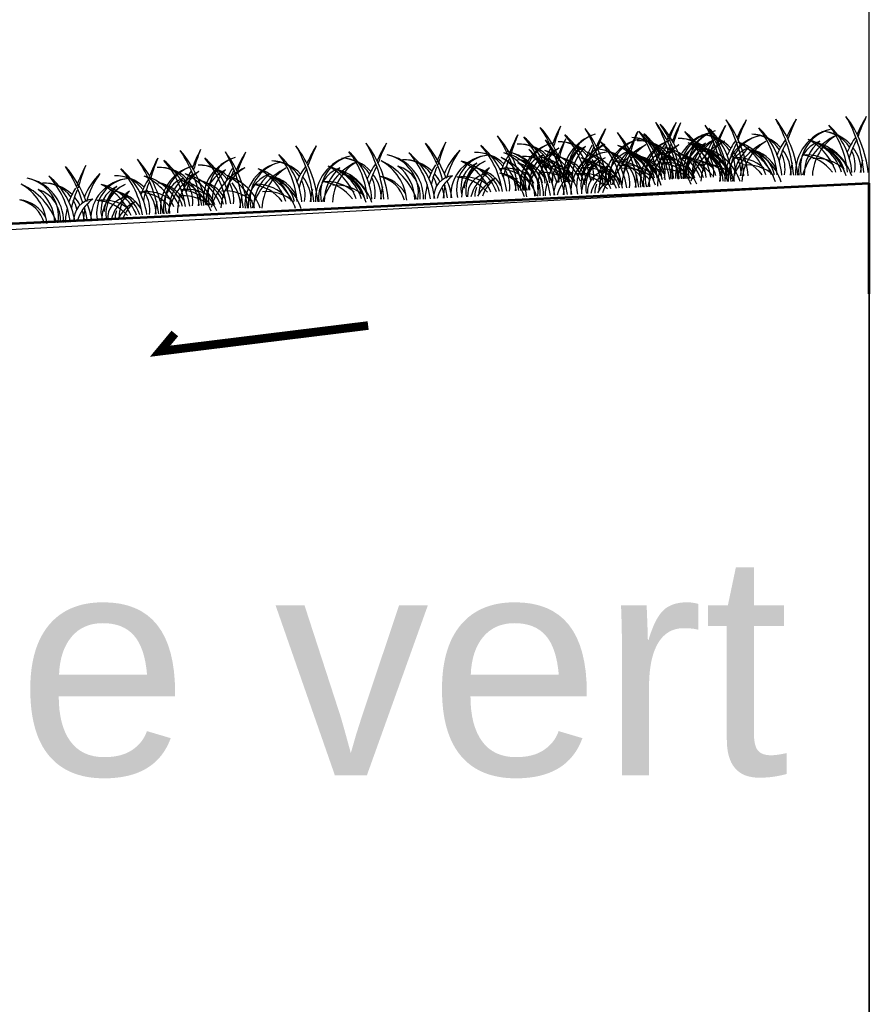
# Model space of a CAD drawing. Header units: centimetres. Extents: x -11246 to 29725, y -11714 to 13666.
# Tile 71 of 79: x 14392 to 14407, y 3603 to 3621. Entities that reach past the tile are written whole.
import ezdxf

# ---------------------------------------------------------------- set-up
doc = ezdxf.new("R2010")
doc.units = ezdxf.units.CM
doc.layers.add('0- Coupes', color=7, linetype='Continuous')
doc.styles.add('Arial_3', font='arial.ttf', dxfattribs={"height": 0.6})

msp = doc.modelspace()

# ---------------------------------------------------------------- linework, layer by layer
at = {"layer": '0- Coupes'}
msp.add_line((14407.12699, 3477.12063), (14407.12699, 3710.25078), dxfattribs=at)
at = {"layer": '0- Coupes', "color": 97, "true_color": 0x279b30}
for p, q in [((14406.92765, 3619.0341), (14406.92765, 3619.0341)), ((14401.41502, 3618.85154), (14401.41502, 3618.85154)), ((14402.15717, 3618.89017), (14402.15717, 3618.89017)), ((14403.4841, 3618.92538), (14403.4841, 3618.92538)), ((14403.58768, 3618.91187), (14403.58768, 3618.91187)), ((14404.32983, 3618.9505), (14404.32983, 3618.9505)), ((14404.75499, 3618.97377), (14404.75499, 3618.97377)), ((14405.65676, 3618.98571), (14405.65676, 3618.98571)), ((14400.6387, 3618.69805), (14400.6387, 3618.69805)), ((14400.6387, 3618.69805), (14400.6387, 3618.69805)), ((14400.6387, 3618.69805), (14400.6387, 3618.69805)), ((14402.81136, 3618.75837), (14402.81136, 3618.75837)), ((14402.81136, 3618.75837), (14402.81136, 3618.75837)), ((14402.81136, 3618.75837), (14402.81136, 3618.75837)), ((14395.63917, 3618.46791), (14395.63917, 3618.46791)), ((14396.96611, 3618.50313), (14396.96611, 3618.50313)), ((14398.23699, 3618.55151), (14398.23699, 3618.55151)), ((14394.89702, 3618.42929), (14394.89702, 3618.42929)), ((14394.1207, 3618.27579), (14394.1207, 3618.27579)), ((14394.1207, 3618.27579), (14394.1207, 3618.27579)), ((14394.1207, 3618.27579), (14394.1207, 3618.27579))]:
    msp.add_line(p, q, dxfattribs=at)
at = {"layer": '0- Coupes', "color": 251, "linetype": 'Continuous', "lineweight": 53}
msp.add_line((14407.12699, 3616.19113), (14407.12699, 3618.19113), dxfattribs=at)
msp.add_line((14407.12699, 3616.19113), (14407.12699, 3618.19113), dxfattribs=at)
at = {"layer": '0- Coupes', "flags": 128}
msp.add_lwpolyline([(14102.3117, 3617.26706), (14174.79265, 3616.92235), (14259.74378, 3616.35168), (14303.53576, 3616.35168, -0.04959294), (14313.38146, 3615.37272), (14324.90744, 3613.05777, 0.0722966), (14339.27071, 3612.28331), (14364.22484, 3614.54721), (14372.02918, 3616.36726), (14373.45851, 3616.37726), (14407.12699, 3618.19113), (14407.12699, 3570.02466), (14101.64393, 3570.02466)], format="xyb", dxfattribs=at)
at = {"layer": '0- Coupes', "color": 251, "linetype": 'Continuous', "lineweight": 53, "flags": 128}
msp.add_lwpolyline([(14373.45851, 3616.37726), (14383.99283, 3617.1109), (14392.51276, 3617.50873), (14407.12699, 3618.19113)], dxfattribs=at)
at = {"layer": '0- Coupes', "color": 153, "true_color": 0x8691b7, "const_width": 0.15588}
msp.add_lwpolyline([(14394.5512, 3615.47345), (14394.28491, 3615.15273), (14398.05217, 3615.61738)], dxfattribs=at)
at = {"layer": '0- Coupes', "color": 97, "true_color": 0x25742c}
for centre, radius, start, end in [((14404.56604, 3618.15999), 2.4729, 5.300179, 30.142407), ((14405.11719, 3618.18703), 1.99882, 5.756595, 37.425092), ((14399.11382, 3617.82894), 2.4729, 8.948369, 33.790598), ((14399.66213, 3617.89099), 1.99882, 9.404785, 41.073283), ((14399.84544, 3617.93898), 2.4729, 5.300179, 30.142407), ((14400.39659, 3617.96602), 1.99882, 5.756595, 37.425092), ((14401.12249, 3618.05128), 2.4729, 5.300179, 30.142407), ((14401.67365, 3618.07832), 1.99882, 5.756595, 37.425092), ((14401.28648, 3617.88926), 2.4729, 8.948369, 33.790598), ((14401.8348, 3617.95132), 1.99882, 9.404785, 41.073283), ((14402.0181, 3617.9993), 2.4729, 5.300179, 30.142407), ((14402.56926, 3618.02634), 1.99882, 5.756595, 37.425092), ((14402.39338, 3618.09966), 2.4729, 5.300179, 30.142407), ((14402.94453, 3618.1267), 1.99882, 5.756595, 37.425092), ((14403.29516, 3618.1116), 2.4729, 5.300179, 30.142407), ((14403.84631, 3618.13864), 1.99882, 5.756595, 37.425092), ((14398.33749, 3617.67545), 2.4729, 8.948369, 33.790598), ((14398.88581, 3617.7375), 1.99882, 9.404785, 41.073283), ((14398.33749, 3617.67545), 2.4729, 8.948369, 33.790598), ((14398.88581, 3617.7375), 1.99882, 9.404785, 41.073283), ((14398.33749, 3617.67545), 2.4729, 8.948369, 33.790598), ((14398.88581, 3617.7375), 1.99882, 9.404785, 41.073283), ((14402.38405, 3618.30845), 0.80052, 106.041647, 186.793322), ((14402.36943, 3618.40705), 0.70184, 107.119521, 195.526956), ((14400.51016, 3617.73577), 2.4729, 8.948369, 33.790598), ((14401.05847, 3617.79782), 1.99882, 9.404785, 41.073283), ((14400.51016, 3617.73577), 2.4729, 8.948369, 33.790598), ((14401.05847, 3617.79782), 1.99882, 9.404785, 41.073283), ((14400.51016, 3617.73577), 2.4729, 8.948369, 33.790598), ((14401.05847, 3617.79782), 1.99882, 9.404785, 41.073283), ((14404.41661, 3618.32173), 0.80052, 102.393457, 183.145132), ((14404.4083, 3618.42106), 0.70184, 103.47133, 191.878765), ((14404.55671, 3618.36877), 0.80052, 106.041647, 186.793322), ((14404.5421, 3618.46737), 0.70184, 107.119521, 195.526956), ((14405.31222, 3618.26976), 0.80052, 102.393457, 183.145132), ((14405.30391, 3618.36909), 0.70184, 103.47133, 191.878765), ((14406.58927, 3618.38205), 0.80052, 102.393457, 183.145132), ((14406.58096, 3618.48139), 0.70184, 103.47133, 191.878765), ((14394.6045, 3617.62902), 2.4729, 5.300179, 30.142407), ((14395.15565, 3617.65606), 1.99882, 5.756595, 37.425092), ((14395.87538, 3617.67741), 2.4729, 5.300179, 30.142407), ((14396.42653, 3617.70445), 1.99882, 5.756595, 37.425092), ((14401.60772, 3618.15496), 0.80052, 106.041647, 186.793322), ((14401.60772, 3618.15496), 0.80052, 106.041647, 186.793322), ((14401.60772, 3618.15496), 0.80052, 106.041647, 186.793322), ((14401.59311, 3618.25356), 0.70184, 107.119521, 195.526956), ((14401.59311, 3618.25356), 0.70184, 107.119521, 195.526956), ((14401.59311, 3618.25356), 0.70184, 107.119521, 195.526956), ((14403.13955, 3618.20943), 0.80052, 102.393457, 183.145132), ((14403.13124, 3618.30876), 0.70184, 103.47133, 191.878765), ((14403.78039, 3618.21528), 0.80052, 106.041647, 186.793322), ((14403.78039, 3618.21528), 0.80052, 106.041647, 186.793322), ((14403.78039, 3618.21528), 0.80052, 106.041647, 186.793322), ((14403.76577, 3618.31388), 0.70184, 107.119521, 195.526956), ((14403.76577, 3618.31388), 0.70184, 107.119521, 195.526956), ((14403.76577, 3618.31388), 0.70184, 107.119521, 195.526956), ((14392.59582, 3617.40668), 2.4729, 8.948369, 33.790598), ((14393.14414, 3617.46874), 1.99882, 9.404785, 41.073283), ((14395.86605, 3617.88619), 0.80052, 106.041647, 186.793322), ((14395.85144, 3617.98479), 0.70184, 107.119521, 195.526956), ((14393.32744, 3617.51672), 2.4729, 5.300179, 30.142407), ((14393.8786, 3617.54376), 1.99882, 5.756595, 37.425092), ((14397.89861, 3617.89947), 0.80052, 102.393457, 183.145132), ((14397.8903, 3617.99881), 0.70184, 103.47133, 191.878765), ((14397.60697, 3617.68073), 1.58987, 8.331411, 41.893897), ((14397.95603, 3617.72058), 1.3192, 8.488073, 50.764418), ((14399.77963, 3617.74105), 1.58987, 8.331411, 41.893897), ((14400.1287, 3617.7809), 1.3192, 8.488073, 50.764418), ((14391.8195, 3617.25319), 2.4729, 8.948369, 33.790598), ((14392.36781, 3617.31524), 1.99882, 9.404785, 41.073283), ((14391.8195, 3617.25319), 2.4729, 8.948369, 33.790598), ((14392.36781, 3617.31524), 1.99882, 9.404785, 41.073283), ((14391.8195, 3617.25319), 2.4729, 8.948369, 33.790598), ((14392.36781, 3617.31524), 1.99882, 9.404785, 41.073283), ((14395.08973, 3617.7327), 0.80052, 106.041647, 186.793322), ((14395.08973, 3617.7327), 0.80052, 106.041647, 186.793322), ((14395.08973, 3617.7327), 0.80052, 106.041647, 186.793322), ((14395.07511, 3617.8313), 0.70184, 107.119521, 195.526956), ((14395.07511, 3617.8313), 0.70184, 107.119521, 195.526956), ((14395.07511, 3617.8313), 0.70184, 107.119521, 195.526956), ((14396.62156, 3617.78717), 0.80052, 102.393457, 183.145132), ((14396.61325, 3617.88651), 0.70184, 103.47133, 191.878765), ((14401.98533, 3617.7451), 0.7294, 47.581467, 95.806965), ((14402.72844, 3617.73643), 0.7294, 47.581467, 95.806965), ((14404.00549, 3617.84873), 0.7294, 47.581467, 95.806965), ((14404.158, 3617.80542), 0.7294, 47.581467, 95.806965), ((14404.9011, 3617.79675), 0.7294, 47.581467, 95.806965), ((14406.17815, 3617.90905), 0.7294, 47.581467, 95.806965), ((14391.08897, 3617.25847), 1.58987, 8.331411, 41.893897), ((14391.43804, 3617.29832), 1.3192, 8.488073, 50.764418), ((14398.16689, 3617.66626), 0.6564, 30.422008, 81.456843), ((14398.12709, 3617.72892), 0.60232, 15.17094, 76.821412), ((14400.33956, 3617.72658), 0.6564, 30.422008, 81.456843), ((14400.29975, 3617.78925), 0.60232, 15.17094, 76.821412), ((14401.22754, 3617.65675), 0.7294, 51.229658, 99.455155), ((14401.22754, 3617.65675), 0.7294, 51.229658, 99.455155), ((14401.22754, 3617.65675), 0.7294, 51.229658, 99.455155), ((14403.4002, 3617.71708), 0.7294, 51.229658, 99.455155), ((14403.4002, 3617.71708), 0.7294, 51.229658, 99.455155), ((14403.4002, 3617.71708), 0.7294, 51.229658, 99.455155), ((14397.4875, 3617.42647), 0.7294, 47.581467, 95.806965), ((14394.70954, 3617.23449), 0.7294, 51.229658, 99.455155), ((14394.70954, 3617.23449), 0.7294, 51.229658, 99.455155), ((14394.70954, 3617.23449), 0.7294, 51.229658, 99.455155), ((14395.46734, 3617.32284), 0.7294, 47.581467, 95.806965), ((14396.21044, 3617.31417), 0.7294, 47.581467, 95.806965), ((14391.6489, 3617.244), 0.6564, 30.422008, 81.456843), ((14391.60909, 3617.30666), 0.60232, 15.17094, 76.821412)]:
    msp.add_arc(centre, radius, start, end, dxfattribs=at)
at = {"layer": '0- Coupes', "color": 97, "true_color": 0x279b30}
for centre, radius, start, end in [((14409.55512, 3617.88445), 2.90769, 148.644218, 155.702258), ((14410.2674, 3617.8439), 3.55296, 154.070858, 160.264389), ((14404.11032, 3617.87141), 2.90769, 152.292409, 159.350449), ((14404.82374, 3617.87627), 3.55296, 157.719048, 163.912579), ((14404.83452, 3617.66344), 2.90769, 148.644218, 155.702258), ((14405.5468, 3617.62289), 3.55296, 154.070858, 160.264389), ((14406.11158, 3617.77574), 2.90769, 148.644218, 155.702258), ((14406.82386, 3617.73519), 3.55296, 154.070858, 160.264389), ((14406.28299, 3617.93174), 2.90769, 152.292409, 159.350449), ((14406.9964, 3617.93659), 3.55296, 157.719048, 163.912579), ((14407.00719, 3617.72376), 2.90769, 148.644218, 155.702258), ((14407.71946, 3617.68321), 3.55296, 154.070858, 160.264389), ((14407.38246, 3617.82413), 2.90769, 148.644218, 155.702258), ((14408.09474, 3617.78358), 3.55296, 154.070858, 160.264389), ((14408.28424, 3617.83606), 2.90769, 148.644218, 155.702258), ((14408.99652, 3617.79551), 3.55296, 154.070858, 160.264389), ((14403.334, 3617.71792), 2.90769, 152.292409, 159.350449), ((14403.334, 3617.71792), 2.90769, 152.292409, 159.350449), ((14403.334, 3617.71792), 2.90769, 152.292409, 159.350449), ((14404.04741, 3617.72278), 3.55296, 157.719048, 163.912579), ((14404.04741, 3617.72278), 3.55296, 157.719048, 163.912579), ((14404.04741, 3617.72278), 3.55296, 157.719048, 163.912579), ((14404.20336, 3617.64622), 2.90769, 152.292409, 160.374142), ((14404.91677, 3617.65108), 3.55296, 157.719048, 164.676647), ((14405.50666, 3617.77824), 2.90769, 152.292409, 159.350449), ((14405.50666, 3617.77824), 2.90769, 152.292409, 159.350449), ((14405.50666, 3617.77824), 2.90769, 152.292409, 159.350449), ((14406.22008, 3617.7831), 3.55296, 157.719048, 163.912579), ((14406.22008, 3617.7831), 3.55296, 157.719048, 163.912579), ((14406.22008, 3617.7831), 3.55296, 157.719048, 163.912579), ((14402.80679, 3618.2868), 0.73159, 42.356096, 88.552812), ((14402.80513, 3618.39515), 0.62333, 33.406197, 88.148319), ((14403.69453, 3618.2701), 0.73159, 46.004287, 92.201002), ((14403.68597, 3618.37813), 0.62333, 37.054387, 91.79651), ((14404.07767, 3618.33518), 0.73159, 42.356096, 88.552812), ((14404.07601, 3618.44354), 0.62333, 33.406197, 88.148319), ((14404.97945, 3618.34712), 0.73159, 42.356096, 88.552812), ((14404.97779, 3618.45547), 0.62333, 33.406197, 88.148319), ((14406.25034, 3618.39551), 0.73159, 42.356096, 88.552812), ((14406.24867, 3618.50386), 0.62333, 33.406197, 88.148319), ((14407.94515, 3618.24956), 1.3192, 143.764833, 157.432752), ((14399.59358, 3617.35348), 2.90769, 148.644218, 155.702258), ((14400.30586, 3617.31293), 3.55296, 154.070858, 160.264389), ((14400.86446, 3617.40187), 2.90769, 148.644218, 155.702258), ((14401.57674, 3617.36132), 3.55296, 154.070858, 160.264389), ((14402.03069, 3617.5859), 2.90769, 152.292409, 160.374142), ((14402.74411, 3617.59076), 3.55296, 157.719048, 164.676647), ((14400.77971, 3618.17115), 0.73159, 46.004287, 92.201002), ((14400.77116, 3618.27918), 0.62333, 37.054387, 91.79651), ((14402.48038, 3618.13334), 1.3192, 147.413024, 161.080942), ((14401.52186, 3618.20978), 0.73159, 46.004287, 92.201002), ((14401.51331, 3618.31781), 0.62333, 37.054387, 91.79651), ((14403.22253, 3618.17197), 1.3192, 147.413024, 161.080942), ((14403.57385, 3618.16857), 1.58987, 155.155958, 168.155681), ((14402.95238, 3618.23148), 0.73159, 46.004287, 92.201002), ((14402.94382, 3618.33951), 0.62333, 37.054387, 91.79651), ((14404.50161, 3618.14084), 1.3192, 143.764833, 157.432752), ((14404.85199, 3618.1151), 1.58987, 151.507768, 164.507491), ((14404.65305, 3618.19366), 1.3192, 147.413024, 161.080942), ((14405.00436, 3618.19026), 1.58987, 155.155958, 168.155681), ((14405.39519, 3618.23229), 1.3192, 147.413024, 161.080942), ((14405.74651, 3618.22889), 1.58987, 155.155958, 168.155681), ((14405.77249, 3618.18923), 1.3192, 143.764833, 157.432752), ((14406.12288, 3618.16349), 1.58987, 151.507768, 164.507491), ((14406.67427, 3618.20117), 1.3192, 143.764833, 157.432752), ((14407.02466, 3618.17542), 1.58987, 151.507768, 164.507491), ((14406.12599, 3618.20558), 0.6564, 26.773818, 77.808653), ((14406.09025, 3618.27065), 0.60232, 11.52275, 73.173222), ((14408.29554, 3618.22381), 1.58987, 151.507768, 164.507491), ((14406.25034, 3618.39551), 0.73159, 359.48734, 37.536879), ((14396.816, 3617.29566), 2.90769, 152.292409, 159.350449), ((14396.816, 3617.29566), 2.90769, 152.292409, 159.350449), ((14396.816, 3617.29566), 2.90769, 152.292409, 159.350449), ((14397.52942, 3617.30052), 3.55296, 157.719048, 163.912579), ((14397.52942, 3617.30052), 3.55296, 157.719048, 163.912579), ((14397.52942, 3617.30052), 3.55296, 157.719048, 163.912579), ((14397.59233, 3617.44916), 2.90769, 152.292409, 159.350449), ((14398.30574, 3617.45401), 3.55296, 157.719048, 163.912579), ((14398.31653, 3617.24118), 2.90769, 148.644218, 155.702258), ((14399.0288, 3617.20063), 3.55296, 154.070858, 160.264389), ((14397.55968, 3617.91293), 0.73159, 42.356096, 88.552812), ((14397.55801, 3618.02128), 0.62333, 33.406197, 88.148319), ((14398.25539, 3617.91629), 0.80052, 359.165686, 79.917361), ((14398.25969, 3618.01587), 0.70184, 350.432052, 78.839487), ((14400.00339, 3618.01766), 0.73159, 46.004287, 92.201002), ((14400.00339, 3618.01766), 0.73159, 46.004287, 92.201002), ((14400.00339, 3618.01766), 0.73159, 46.004287, 92.201002), ((14399.99483, 3618.12569), 0.62333, 37.054387, 91.79651), ((14399.99483, 3618.12569), 0.62333, 37.054387, 91.79651), ((14399.99483, 3618.12569), 0.62333, 37.054387, 91.79651), ((14401.70406, 3617.97984), 1.3192, 147.413024, 161.080942), ((14401.70406, 3617.97984), 1.3192, 147.413024, 161.080942), ((14401.70406, 3617.97984), 1.3192, 147.413024, 161.080942), ((14402.05538, 3617.97645), 1.58987, 155.155958, 168.155681), ((14402.05538, 3617.97645), 1.58987, 155.155958, 168.155681), ((14402.05538, 3617.97645), 1.58987, 155.155958, 168.155681), ((14400.42805, 3617.97661), 0.80052, 359.165686, 79.917361), ((14400.43235, 3618.07619), 0.70184, 350.432052, 78.839487), ((14402.8317, 3618.12994), 1.58987, 155.155958, 168.155681), ((14400.77971, 3618.17115), 0.73159, 3.13553, 41.18507), ((14401.40985, 3618.01232), 0.6564, 30.422008, 81.456843), ((14401.37004, 3618.07499), 0.60232, 15.17094, 76.821412), ((14402.17605, 3618.07798), 0.73159, 46.004287, 92.201002), ((14402.17605, 3618.07798), 0.73159, 46.004287, 92.201002), ((14402.17605, 3618.07798), 0.73159, 46.004287, 92.201002), ((14402.1675, 3618.18601), 0.62333, 37.054387, 91.79651), ((14402.1675, 3618.18601), 0.62333, 37.054387, 91.79651), ((14402.1675, 3618.18601), 0.62333, 37.054387, 91.79651), ((14403.87672, 3618.04017), 1.3192, 147.413024, 161.080942), ((14403.87672, 3618.04017), 1.3192, 147.413024, 161.080942), ((14403.87672, 3618.04017), 1.3192, 147.413024, 161.080942), ((14404.22804, 3618.03677), 1.58987, 155.155958, 168.155681), ((14404.22804, 3618.03677), 1.58987, 155.155958, 168.155681), ((14404.22804, 3618.03677), 1.58987, 155.155958, 168.155681), ((14402.68244, 3618.09687), 0.6564, 26.773818, 77.808653), ((14402.6467, 3618.16193), 0.60232, 11.52275, 73.173222), ((14402.84037, 3618.03402), 0.6564, 30.422008, 81.456843), ((14402.80056, 3618.09668), 0.60232, 15.17094, 76.821412), ((14402.80513, 3618.39515), 0.62333, 349.508997, 26.456972), ((14402.80679, 3618.2868), 0.73159, 359.48734, 37.536879), ((14402.94382, 3618.33951), 0.62333, 353.157188, 30.105162), ((14402.95238, 3618.23148), 0.73159, 3.13553, 41.18507), ((14403.58251, 3618.07265), 0.6564, 30.422008, 81.456843), ((14403.5427, 3618.13531), 0.60232, 15.17094, 76.821412), ((14403.82187, 3617.91409), 0.7294, 47.581467, 95.806965), ((14403.95333, 3618.14525), 0.6564, 26.773818, 77.808653), ((14403.91758, 3618.21032), 0.60232, 11.52275, 73.173222), ((14403.68597, 3618.37813), 0.62333, 353.157188, 30.105162), ((14403.7024, 3618.23482), 0.73159, 359.48734, 37.536879), ((14404.07601, 3618.44354), 0.62333, 349.508997, 26.456972), ((14404.72365, 3617.92603), 0.7294, 47.581467, 95.806965), ((14404.55877, 3617.86787), 0.7891, 37.219654, 83.371667), ((14404.07767, 3618.33518), 0.73159, 359.48734, 37.536879), ((14404.85511, 3618.15719), 0.6564, 26.773818, 77.808653), ((14404.81936, 3618.22226), 0.60232, 11.52275, 73.173222), ((14404.97779, 3618.45547), 0.62333, 349.508997, 26.456972), ((14404.97945, 3618.34712), 0.73159, 359.48734, 37.536879), ((14405.99454, 3617.97442), 0.7294, 47.581467, 95.806965), ((14405.82965, 3617.91626), 0.7891, 37.219654, 83.371667), ((14406.24867, 3618.50386), 0.62333, 349.508997, 26.456972), ((14395.5127, 3617.16364), 2.90769, 152.292409, 160.374142), ((14396.22611, 3617.1685), 3.55296, 157.719048, 164.676647), ((14394.26172, 3617.7489), 0.73159, 46.004287, 92.201002), ((14394.25316, 3617.85692), 0.62333, 37.054387, 91.79651), ((14395.00387, 3617.78752), 0.73159, 46.004287, 92.201002), ((14394.99531, 3617.89555), 0.62333, 37.054387, 91.79651), ((14396.28879, 3617.86454), 0.73159, 42.356096, 88.552812), ((14396.28713, 3617.97289), 0.62333, 33.406197, 88.148319), ((14397.98361, 3617.71859), 1.3192, 143.764833, 157.432752), ((14399.25449, 3617.76698), 1.3192, 143.764833, 157.432752), ((14399.60488, 3617.74123), 1.58987, 151.507768, 164.507491), ((14398.42294, 3617.95145), 0.57572, 355.02721, 72.933405), ((14398.12838, 3617.88888), 0.76847, 0.557289, 52.902259), ((14400.40075, 3617.84782), 1.3192, 149.002664, 161.080942), ((14400.75207, 3617.84443), 1.58987, 156.319325, 168.155681), ((14399.89138, 3617.8202), 0.6564, 30.422008, 81.456843), ((14399.85157, 3617.88286), 0.60232, 15.17094, 76.821412), ((14399.89138, 3617.8202), 0.6564, 30.422008, 81.456843), ((14399.85157, 3617.88286), 0.60232, 15.17094, 76.821412), ((14399.89138, 3617.8202), 0.6564, 30.422008, 81.456843), ((14399.85157, 3617.88286), 0.60232, 15.17094, 76.821412), ((14400.55123, 3617.73464), 0.7294, 51.229658, 99.455155), ((14400.00339, 3618.01766), 0.73159, 3.13553, 41.18507), ((14400.00339, 3618.01766), 0.73159, 3.13553, 41.18507), ((14400.00339, 3618.01766), 0.73159, 3.13553, 41.18507), ((14400.59561, 3618.01177), 0.57572, 355.02721, 72.933405), ((14400.30105, 3617.9492), 0.76847, 0.557289, 52.902259), ((14400.6677, 3617.9737), 0.6564, 30.422008, 81.456843), ((14400.62789, 3618.03636), 0.60232, 15.17094, 76.821412), ((14401.29337, 3617.77327), 0.7294, 51.229658, 99.455155), ((14401.13253, 3617.70473), 0.7891, 40.867844, 87.019858), ((14400.77116, 3618.27918), 0.62333, 353.157188, 30.105162), ((14402.57341, 3617.90815), 1.3192, 149.002664, 161.080942), ((14402.92473, 3617.90475), 1.58987, 156.319325, 168.155681), ((14401.51331, 3618.31781), 0.62333, 353.157188, 30.105162), ((14401.52973, 3618.1745), 0.73159, 359.48734, 37.536879), ((14402.06404, 3617.88053), 0.6564, 30.422008, 81.456843), ((14402.02423, 3617.94319), 0.60232, 15.17094, 76.821412), ((14402.06404, 3617.88053), 0.6564, 30.422008, 81.456843), ((14402.02423, 3617.94319), 0.60232, 15.17094, 76.821412), ((14402.06404, 3617.88053), 0.6564, 30.422008, 81.456843), ((14402.02423, 3617.94319), 0.60232, 15.17094, 76.821412), ((14402.55099, 3617.8657), 0.7294, 47.581467, 95.806965), ((14402.38611, 3617.80754), 0.7891, 37.219654, 83.371667), ((14402.72389, 3617.79496), 0.7294, 51.229658, 99.455155), ((14402.56304, 3617.72643), 0.7891, 40.867844, 87.019858), ((14402.1675, 3618.18601), 0.62333, 353.157188, 30.105162), ((14402.1675, 3618.18601), 0.62333, 353.157188, 30.105162), ((14402.1675, 3618.18601), 0.62333, 353.157188, 30.105162), ((14402.17605, 3618.07798), 0.73159, 3.13553, 41.18507), ((14402.17605, 3618.07798), 0.73159, 3.13553, 41.18507), ((14402.17605, 3618.07798), 0.73159, 3.13553, 41.18507), ((14403.46604, 3617.83359), 0.7294, 51.229658, 99.455155), ((14403.30519, 3617.76506), 0.7891, 40.867844, 87.019858), ((14405.10105, 3618.11219), 1.58987, 165.744058, 173.979407), ((14405.25309, 3618.20321), 1.58987, 169.392249, 177.627597), ((14403.65699, 3617.85593), 0.7891, 37.219654, 83.371667), ((14406.37193, 3618.16058), 1.58987, 165.744058, 173.979407), ((14407.27371, 3618.17252), 1.58987, 165.744058, 173.979407), ((14408.54459, 3618.2209), 1.58987, 165.744058, 173.979407), ((14393.48539, 3617.5954), 0.73159, 46.004287, 92.201002), ((14393.48539, 3617.5954), 0.73159, 46.004287, 92.201002), ((14393.48539, 3617.5954), 0.73159, 46.004287, 92.201002), ((14393.47684, 3617.70343), 0.62333, 37.054387, 91.79651), ((14393.47684, 3617.70343), 0.62333, 37.054387, 91.79651), ((14393.47684, 3617.70343), 0.62333, 37.054387, 91.79651), ((14395.96239, 3617.71108), 1.3192, 147.413024, 161.080942), ((14396.3137, 3617.70768), 1.58987, 155.155958, 168.155681), ((14396.70453, 3617.74971), 1.3192, 147.413024, 161.080942), ((14397.05585, 3617.74631), 1.58987, 155.155958, 168.155681), ((14396.16445, 3617.67461), 0.6564, 26.773818, 77.808653), ((14396.1287, 3617.73968), 0.60232, 11.52275, 73.173222), ((14398.334, 3617.69284), 1.58987, 151.507768, 164.507491), ((14396.28879, 3617.86454), 0.73159, 359.48734, 37.536879), ((14397.43533, 3617.723), 0.6564, 26.773818, 77.808653), ((14397.39959, 3617.78806), 0.60232, 11.52275, 73.173222), ((14397.55801, 3618.02128), 0.62333, 349.508997, 26.456972), ((14397.55968, 3617.91293), 0.73159, 359.48734, 37.536879), ((14399.61941, 3617.94937), 0.37953, 95.637711, 185.302198), ((14400.01577, 3617.72943), 0.73838, 125.964625, 165.249399), ((14399.7749, 3617.58114), 0.7294, 51.229658, 99.455155), ((14399.7749, 3617.58114), 0.7294, 51.229658, 99.455155), ((14399.7749, 3617.58114), 0.7294, 51.229658, 99.455155), ((14399.61405, 3617.51261), 0.7891, 40.867844, 87.019858), ((14399.61405, 3617.51261), 0.7891, 40.867844, 87.019858), ((14399.61405, 3617.51261), 0.7891, 40.867844, 87.019858), ((14400.39038, 3617.6661), 0.7891, 40.867844, 87.019858), ((14399.99483, 3618.12569), 0.62333, 353.157188, 30.105162), ((14399.99483, 3618.12569), 0.62333, 353.157188, 30.105162), ((14399.99483, 3618.12569), 0.62333, 353.157188, 30.105162), ((14401.79207, 3618.00969), 0.37953, 95.637711, 185.302198), ((14402.18843, 3617.78975), 0.73838, 125.964625, 165.249399), ((14403.08043, 3618.14289), 1.58987, 169.392249, 177.627597), ((14402.82215, 3617.92109), 1.3192, 161.814385, 162.782436), ((14401.94757, 3617.64147), 0.7294, 51.229658, 99.455155), ((14401.94757, 3617.64147), 0.7294, 51.229658, 99.455155), ((14401.94757, 3617.64147), 0.7294, 51.229658, 99.455155), ((14401.78672, 3617.57293), 0.7891, 40.867844, 87.019858), ((14401.78672, 3617.57293), 0.7891, 40.867844, 87.019858), ((14401.78672, 3617.57293), 0.7891, 40.867844, 87.019858), ((14402.92329, 3617.64245), 0.80797, 120.093512, 152.472184), ((14403.82399, 3617.99989), 1.58987, 165.744058, 173.979407), ((14402.9833, 3617.7801), 0.72906, 129.64217, 160.750108), ((14404.47677, 3618.04972), 1.58987, 169.392249, 177.627597), ((14404.47677, 3618.04972), 1.58987, 169.392249, 177.627597), ((14404.47677, 3618.04972), 1.58987, 169.392249, 177.627597), ((14405.99665, 3618.06022), 1.58987, 165.744058, 173.979407), ((14391.73739, 3617.49403), 0.80052, 359.165686, 79.917361), ((14391.74169, 3617.59361), 0.70184, 350.432052, 78.839487), ((14395.18606, 3617.55759), 1.3192, 147.413024, 161.080942), ((14395.18606, 3617.55759), 1.3192, 147.413024, 161.080942), ((14395.18606, 3617.55759), 1.3192, 147.413024, 161.080942), ((14395.53738, 3617.55419), 1.58987, 155.155958, 168.155681), ((14395.53738, 3617.55419), 1.58987, 155.155958, 168.155681), ((14395.53738, 3617.55419), 1.58987, 155.155958, 168.155681), ((14394.14971, 3617.55144), 0.6564, 30.422008, 81.456843), ((14394.1099, 3617.6141), 0.60232, 15.17094, 76.821412), ((14394.25316, 3617.85692), 0.62333, 353.157188, 30.105162), ((14394.26172, 3617.7489), 0.73159, 3.13553, 41.18507), ((14394.89185, 3617.59007), 0.6564, 30.422008, 81.456843), ((14394.85205, 3617.65273), 0.60232, 15.17094, 76.821412), ((14394.99531, 3617.89555), 0.62333, 353.157188, 30.105162), ((14395.01174, 3617.75224), 0.73159, 359.48734, 37.536879), ((14396.03299, 3617.44345), 0.7294, 47.581467, 95.806965), ((14395.86811, 3617.38529), 0.7891, 37.219654, 83.371667), ((14396.28713, 3617.97289), 0.62333, 349.508997, 26.456972), ((14397.30388, 3617.49183), 0.7294, 47.581467, 95.806965), ((14397.13899, 3617.43368), 0.7891, 37.219654, 83.371667), ((14399.85393, 3617.73832), 1.58987, 165.744058, 173.979407), ((14400.40075, 3617.84782), 1.3192, 166.006165, 177.470934), ((14400.64948, 3617.86077), 1.3192, 161.814385, 162.782436), ((14398.70008, 3617.88564), 0.73159, 3.016674, 19.023299), ((14401.0008, 3617.85737), 1.58987, 169.392249, 177.627597), ((14400.75063, 3617.58212), 0.80797, 120.093512, 152.472184), ((14400.81063, 3617.71978), 0.72906, 129.64217, 160.750108), ((14402.30411, 3617.98939), 1.58987, 169.392249, 177.627597), ((14402.30411, 3617.98939), 1.58987, 169.392249, 177.627597), ((14402.30411, 3617.98939), 1.58987, 169.392249, 177.627597), ((14402.57341, 3617.90815), 1.3192, 166.006165, 177.470934), ((14400.87275, 3617.94596), 0.73159, 3.016674, 19.023299), ((14403.17346, 3617.9177), 1.58987, 169.392249, 177.627597), ((14391.90495, 3617.52919), 0.57572, 355.02721, 72.933405), ((14391.61039, 3617.46662), 0.76847, 0.557289, 52.902259), ((14393.88275, 3617.42557), 1.3192, 149.002664, 161.080942), ((14394.23407, 3617.42217), 1.58987, 156.319325, 168.155681), ((14393.37338, 3617.39795), 0.6564, 30.422008, 81.456843), ((14393.33357, 3617.46061), 0.60232, 15.17094, 76.821412), ((14393.37338, 3617.39795), 0.6564, 30.422008, 81.456843), ((14393.33357, 3617.46061), 0.60232, 15.17094, 76.821412), ((14393.37338, 3617.39795), 0.6564, 30.422008, 81.456843), ((14393.33357, 3617.46061), 0.60232, 15.17094, 76.821412), ((14394.03323, 3617.31238), 0.7294, 51.229658, 99.455155), ((14393.87238, 3617.24385), 0.7891, 40.867844, 87.019858), ((14393.47684, 3617.70343), 0.62333, 353.157188, 30.105162), ((14393.47684, 3617.70343), 0.62333, 353.157188, 30.105162), ((14393.47684, 3617.70343), 0.62333, 353.157188, 30.105162), ((14393.48539, 3617.5954), 0.73159, 3.13553, 41.18507), ((14393.48539, 3617.5954), 0.73159, 3.13553, 41.18507), ((14393.48539, 3617.5954), 0.73159, 3.13553, 41.18507), ((14394.77538, 3617.35101), 0.7294, 51.229658, 99.455155), ((14394.61453, 3617.28248), 0.7891, 40.867844, 87.019858), ((14396.56243, 3617.72063), 1.58987, 169.392249, 177.627597), ((14397.30599, 3617.57763), 1.58987, 165.744058, 173.979407), ((14398.58305, 3617.68993), 1.58987, 165.744058, 173.979407), ((14393.10141, 3617.52711), 0.37953, 95.637711, 185.302198), ((14393.49777, 3617.30717), 0.73838, 125.964625, 165.249399), ((14394.13149, 3617.43851), 1.3192, 161.814385, 162.782436), ((14393.25691, 3617.15889), 0.7294, 51.229658, 99.455155), ((14393.25691, 3617.15889), 0.7294, 51.229658, 99.455155), ((14393.25691, 3617.15889), 0.7294, 51.229658, 99.455155), ((14393.09606, 3617.09035), 0.7891, 40.867844, 87.019858), ((14393.09606, 3617.09035), 0.7891, 40.867844, 87.019858), ((14393.09606, 3617.09035), 0.7891, 40.867844, 87.019858), ((14394.23263, 3617.15987), 0.80797, 120.093512, 152.472184), ((14394.29264, 3617.29752), 0.72906, 129.64217, 160.750108), ((14395.78611, 3617.56713), 1.58987, 169.392249, 177.627597), ((14395.78611, 3617.56713), 1.58987, 169.392249, 177.627597), ((14395.78611, 3617.56713), 1.58987, 169.392249, 177.627597), ((14393.88275, 3617.42557), 1.3192, 166.006165, 177.470934), ((14392.18209, 3617.46338), 0.73159, 3.016674, 19.023299), ((14394.4828, 3617.43511), 1.58987, 169.392249, 177.627597)]:
    msp.add_arc(centre, radius, start, end, dxfattribs=at)
at = {"layer": '0- Coupes', "color": 62, "true_color": 0xacc205}
for centre, radius, start, end in [((14402.97374, 3618.20024), 1.58987, 4.68322, 38.245706), ((14403.32463, 3618.2178), 1.3192, 4.839883, 47.116228), ((14403.87551, 3618.21218), 1.58987, 4.68322, 38.245706), ((14404.22641, 3618.22974), 1.3192, 4.839883, 47.116228), ((14405.1464, 3618.26056), 1.58987, 4.68322, 38.245706), ((14405.49729, 3618.27813), 1.3192, 4.839883, 47.116228), ((14399.6866, 3617.96624), 1.58987, 8.331411, 41.893897), ((14400.03566, 3618.00609), 1.3192, 8.488073, 50.764418), ((14400.42875, 3618.00487), 1.58987, 8.331411, 41.893897), ((14400.77781, 3618.04472), 1.3192, 8.488073, 50.764418), ((14401.70285, 3618.15185), 1.58987, 4.68322, 38.245706), ((14402.05375, 3618.16941), 1.3192, 4.839883, 47.116228), ((14401.85926, 3618.02656), 1.58987, 8.331411, 41.893897), ((14402.20833, 3618.06642), 1.3192, 8.488073, 50.764418), ((14402.60141, 3618.06519), 1.58987, 8.331411, 41.893897), ((14402.95048, 3618.10505), 1.3192, 8.488073, 50.764418), ((14398.91028, 3617.81275), 1.58987, 8.331411, 41.893897), ((14399.25934, 3617.8526), 1.3192, 8.488073, 50.764418), ((14398.91028, 3617.81275), 1.58987, 8.331411, 41.893897), ((14399.25934, 3617.8526), 1.3192, 8.488073, 50.764418), ((14398.91028, 3617.81275), 1.58987, 8.331411, 41.893897), ((14399.25934, 3617.8526), 1.3192, 8.488073, 50.764418), ((14402.21375, 3618.32603), 0.57572, 113.025602, 190.931797), ((14402.51321, 3618.29438), 0.76847, 133.056749, 185.401719), ((14401.08294, 3617.87307), 1.58987, 8.331411, 41.893897), ((14401.432, 3617.91292), 1.3192, 8.488073, 50.764418), ((14401.08294, 3617.87307), 1.58987, 8.331411, 41.893897), ((14401.432, 3617.91292), 1.3192, 8.488073, 50.764418), ((14401.08294, 3617.87307), 1.58987, 8.331411, 41.893897), ((14401.432, 3617.91292), 1.3192, 8.488073, 50.764418), ((14404.24777, 3618.35011), 0.57572, 109.377412, 187.283607), ((14404.54461, 3618.29947), 0.76847, 129.408558, 181.753528), ((14404.38641, 3618.38635), 0.57572, 113.025602, 190.931797), ((14404.68587, 3618.3547), 0.76847, 133.056749, 185.401719), ((14405.14338, 3618.29813), 0.57572, 109.377412, 187.283607), ((14405.44022, 3618.24749), 0.76847, 129.408558, 181.753528), ((14406.42044, 3618.41043), 0.57572, 109.377412, 187.283607), ((14406.71728, 3618.35979), 0.76847, 129.408558, 181.753528), ((14393.91075, 3617.58261), 1.58987, 8.331411, 41.893897), ((14394.25982, 3617.62246), 1.3192, 8.488073, 50.764418), ((14395.18485, 3617.7296), 1.58987, 4.68322, 38.245706), ((14395.53575, 3617.74716), 1.3192, 4.839883, 47.116228), ((14396.45574, 3617.77798), 1.58987, 4.68322, 38.245706), ((14396.80663, 3617.79555), 1.3192, 4.839883, 47.116228), ((14400.87275, 3617.94596), 0.73159, 46.004287, 92.201002), ((14400.86419, 3618.05399), 0.62333, 37.054387, 91.79651), ((14401.43742, 3618.17253), 0.57572, 113.025602, 190.931797), ((14401.43742, 3618.17253), 0.57572, 113.025602, 190.931797), ((14401.43742, 3618.17253), 0.57572, 113.025602, 190.931797), ((14401.73689, 3618.14088), 0.76847, 133.056749, 185.401719), ((14401.73689, 3618.14088), 0.76847, 133.056749, 185.401719), ((14401.73689, 3618.14088), 0.76847, 133.056749, 185.401719), ((14402.97072, 3618.23781), 0.57572, 109.377412, 187.283607), ((14403.26756, 3618.18717), 0.76847, 129.408558, 181.753528), ((14403.61009, 3618.23286), 0.57572, 113.025602, 190.931797), ((14403.61009, 3618.23286), 0.57572, 113.025602, 190.931797), ((14403.61009, 3618.23286), 0.57572, 113.025602, 190.931797), ((14403.90955, 3618.20121), 0.76847, 133.056749, 185.401719), ((14403.90955, 3618.20121), 0.76847, 133.056749, 185.401719), ((14403.90955, 3618.20121), 0.76847, 133.056749, 185.401719), ((14393.1686, 3617.54398), 1.58987, 8.331411, 41.893897), ((14393.51767, 3617.58384), 1.3192, 8.488073, 50.764418), ((14397.72978, 3617.92785), 0.57572, 109.377412, 187.283607), ((14398.02662, 3617.87721), 0.76847, 129.408558, 181.753528), ((14398.70008, 3617.88564), 0.73159, 46.004287, 92.201002), ((14398.69153, 3617.99367), 0.62333, 37.054387, 91.79651), ((14400.21065, 3618.11672), 0.47976, 113.63817, 193.879451), ((14400.4741, 3618.04247), 0.68682, 131.58046, 174.911684), ((14402.38331, 3618.17704), 0.47976, 113.63817, 193.879451), ((14402.64677, 3618.10279), 0.68682, 131.58046, 174.911684), ((14392.39228, 3617.39049), 1.58987, 8.331411, 41.893897), ((14392.74134, 3617.43034), 1.3192, 8.488073, 50.764418), ((14392.39228, 3617.39049), 1.58987, 8.331411, 41.893897), ((14392.74134, 3617.43034), 1.3192, 8.488073, 50.764418), ((14392.39228, 3617.39049), 1.58987, 8.331411, 41.893897), ((14392.74134, 3617.43034), 1.3192, 8.488073, 50.764418), ((14395.69575, 3617.90377), 0.57572, 113.025602, 190.931797), ((14395.99521, 3617.87212), 0.76847, 133.056749, 185.401719), ((14396.45272, 3617.81555), 0.57572, 109.377412, 187.283607), ((14396.74956, 3617.76491), 0.76847, 129.408558, 181.753528), ((14398.69153, 3617.99367), 0.62333, 14.273266, 30.105162), ((14398.70008, 3617.88564), 0.73159, 27.04941, 41.18507), ((14400.86419, 3618.05399), 0.62333, 14.273266, 30.105162), ((14400.87275, 3617.94596), 0.73159, 27.04941, 41.18507), ((14392.18209, 3617.46338), 0.73159, 46.004287, 92.201002), ((14392.17353, 3617.57141), 0.62333, 37.054387, 91.79651), ((14393.69265, 3617.69446), 0.47976, 113.63817, 193.879451), ((14393.95611, 3617.62021), 0.68682, 131.58046, 174.911684), ((14394.91943, 3617.75028), 0.57572, 113.025602, 190.931797), ((14394.91943, 3617.75028), 0.57572, 113.025602, 190.931797), ((14394.91943, 3617.75028), 0.57572, 113.025602, 190.931797), ((14395.21889, 3617.71863), 0.76847, 133.056749, 185.401719), ((14395.21889, 3617.71863), 0.76847, 133.056749, 185.401719), ((14395.21889, 3617.71863), 0.76847, 133.056749, 185.401719), ((14392.18209, 3617.46338), 0.73159, 27.04941, 41.18507), ((14392.17353, 3617.57141), 0.62333, 14.273266, 30.105162)]:
    msp.add_arc(centre, radius, start, end, dxfattribs=at)
at = {"layer": '0- Coupes', "color": 84, "true_color": 0x2aaf18}
for centre, radius, start, end in [((14404.86575, 3617.94969), 1.16695, 115.957149, 163.745938), ((14404.82381, 3618.2293), 0.90118, 121.348943, 177.141874), ((14407.03841, 3618.01001), 1.16695, 115.957149, 163.745938), ((14406.99647, 3618.28962), 0.90118, 121.348943, 177.141874), ((14397.03419, 3617.54343), 2.4729, 16.839085, 33.790598), ((14397.5825, 3617.60548), 1.99882, 20.131476, 41.073283), ((14402.07962, 3617.81225), 1.16695, 119.605339, 167.394128), ((14402.07962, 3617.81225), 1.16695, 119.605339, 167.394128), ((14402.07962, 3617.81225), 1.16695, 119.605339, 167.394128), ((14402.01998, 3618.08862), 0.90118, 124.997133, 180.790065), ((14402.01998, 3618.08862), 0.90118, 124.997133, 180.790065), ((14402.01998, 3618.08862), 0.90118, 124.997133, 180.790065), ((14399.20685, 3617.60375), 2.4729, 16.839085, 33.790598), ((14399.75517, 3617.6658), 1.99882, 20.131476, 41.073283), ((14402.84559, 3617.84606), 1.16695, 115.957149, 163.745938), ((14402.80365, 3618.12567), 0.90118, 121.348943, 177.141874), ((14403.58869, 3617.83739), 1.16695, 115.957149, 163.745938), ((14403.54676, 3618.117), 0.90118, 121.348943, 177.141874), ((14404.25229, 3617.87257), 1.16695, 119.605339, 167.394128), ((14404.25229, 3617.87257), 1.16695, 119.605339, 167.394128), ((14404.25229, 3617.87257), 1.16695, 119.605339, 167.394128), ((14404.19265, 3618.14894), 0.90118, 124.997133, 180.790065), ((14404.19265, 3618.14894), 0.90118, 124.997133, 180.790065), ((14404.19265, 3618.14894), 0.90118, 124.997133, 180.790065), ((14405.01825, 3617.90639), 1.16695, 115.957149, 163.745938), ((14404.97632, 3618.186), 0.90118, 121.348943, 177.141874), ((14405.76135, 3617.89771), 1.16695, 115.957149, 163.745938), ((14405.71942, 3618.17732), 0.90118, 121.348943, 177.141874), ((14399.99428, 3617.58676), 1.16695, 18.564879, 66.353668), ((14400.02491, 3617.86783), 0.90118, 5.168943, 60.961874), ((14402.64086, 3617.98838), 0.72547, 114.104324, 179.02579), ((14402.56793, 3618.12034), 0.57536, 112.841715, 191.531299), ((14390.51619, 3617.12117), 2.4729, 16.839085, 33.790598), ((14391.06451, 3617.18322), 1.99882, 20.131476, 41.073283), ((14396.32759, 3617.42381), 1.16695, 115.957149, 163.745938), ((14396.28566, 3617.70341), 0.90118, 121.348943, 177.141874), ((14397.07069, 3617.41513), 1.16695, 115.957149, 163.745938), ((14397.02876, 3617.69474), 0.90118, 121.348943, 177.141874), ((14398.34775, 3617.52743), 1.16695, 115.957149, 163.745938), ((14398.30581, 3617.80704), 0.90118, 121.348943, 177.141874), ((14397.82162, 3617.52644), 1.16695, 18.564879, 66.353668), ((14397.85224, 3617.80751), 0.90118, 5.168943, 60.961874), ((14400.4682, 3617.92805), 0.72547, 114.104324, 179.02579), ((14400.39527, 3618.06002), 0.57536, 112.841715, 191.531299), ((14400.57748, 3617.95814), 0.60838, 122.709838, 141.348774), ((14400.74252, 3617.97026), 0.70258, 134.654789, 148.22413), ((14402.75014, 3618.01846), 0.60838, 122.709838, 141.348774), ((14402.91518, 3618.03058), 0.70258, 134.654789, 148.22413), ((14395.56163, 3617.38999), 1.16695, 119.605339, 167.394128), ((14395.56163, 3617.38999), 1.16695, 119.605339, 167.394128), ((14395.56163, 3617.38999), 1.16695, 119.605339, 167.394128), ((14395.50199, 3617.66636), 0.90118, 124.997133, 180.790065), ((14395.50199, 3617.66636), 0.90118, 124.997133, 180.790065), ((14395.50199, 3617.66636), 0.90118, 124.997133, 180.790065), ((14400.43595, 3617.7969), 1.3192, 8.488073, 22.443921), ((14403.04088, 3618.00774), 0.81395, 155.519396, 176.709343), ((14391.30362, 3617.10418), 1.16695, 18.564879, 66.353668), ((14391.33425, 3617.38525), 0.90118, 5.168943, 60.961874), ((14393.9502, 3617.5058), 0.72547, 114.104324, 179.02579), ((14393.87727, 3617.63776), 0.57536, 112.841715, 191.531299), ((14397.91423, 3617.69672), 1.58987, 8.331411, 17.629256), ((14398.26329, 3617.73657), 1.3192, 8.488073, 22.443921), ((14400.36812, 3617.96667), 0.38276, 157.60199, 182.043786), ((14400.86821, 3617.94742), 0.81395, 155.519396, 176.709343), ((14400.08689, 3617.75704), 1.58987, 8.331411, 17.629256), ((14402.54078, 3618.027), 0.38276, 157.60199, 182.043786), ((14394.05948, 3617.53588), 0.60838, 122.709838, 141.348774), ((14394.22452, 3617.548), 0.70258, 134.654789, 148.22413), ((14391.39623, 3617.27446), 1.58987, 8.331411, 17.629256), ((14391.74529, 3617.31431), 1.3192, 8.488073, 22.443921), ((14394.35022, 3617.52516), 0.81395, 155.519396, 176.709343), ((14393.85012, 3617.54442), 0.38276, 157.60199, 182.043786)]:
    msp.add_arc(centre, radius, start, end, dxfattribs=at)
at = {"layer": '0- Coupes', "color": 99, "true_color": 0x1a511e}
for centre, radius, start, end in [((14402.82215, 3617.92109), 1.3192, 135.194589, 157.888229), ((14403.17346, 3617.9177), 1.58987, 144.065111, 164.726794), ((14402.30771, 3617.99849), 0.91811, 18.04618, 73.00899), ((14402.08034, 3617.94452), 1.05561, 18.764213, 61.994737), ((14403.2148, 3617.95063), 0.91811, 21.694371, 76.657181), ((14402.99132, 3617.8823), 1.05561, 22.412403, 65.642928), ((14403.5786, 3618.04688), 0.91811, 18.04618, 73.00899), ((14403.35122, 3617.99291), 1.05561, 18.764213, 61.994737), ((14403.76221, 3617.98152), 0.91811, 18.04618, 73.00899), ((14403.53484, 3617.92754), 1.05561, 18.764213, 61.994737), ((14404.48038, 3618.05882), 0.91811, 18.04618, 73.00899), ((14404.253, 3618.00484), 1.05561, 18.764213, 61.994737), ((14405.75126, 3618.1072), 0.91811, 18.04618, 73.00899), ((14405.52388, 3618.05323), 1.05561, 18.764213, 61.994737), ((14405.93488, 3618.04184), 0.91811, 18.04618, 73.00899), ((14405.7075, 3617.98787), 1.05561, 18.764213, 61.994737), ((14400.64948, 3617.86077), 1.3192, 135.194589, 157.888229), ((14401.0008, 3617.85737), 1.58987, 144.065111, 164.726794), ((14400.27973, 3617.96786), 0.73159, 93.758006, 182.942333), ((14400.27702, 3618.07619), 0.62333, 94.162498, 192.943424), ((14400.29999, 3617.85168), 0.91811, 21.694371, 76.657181), ((14400.07651, 3617.78335), 1.05561, 22.412403, 65.642928), ((14400.9763, 3617.77379), 0.91811, 21.694371, 76.657181), ((14400.75282, 3617.70546), 1.05561, 22.412403, 65.642928), ((14400.9763, 3617.77379), 0.91811, 21.694371, 76.657181), ((14400.75282, 3617.70546), 1.05561, 22.412403, 65.642928), ((14400.9763, 3617.77379), 0.91811, 21.694371, 76.657181), ((14400.75282, 3617.70546), 1.05561, 22.412403, 65.642928), ((14401.04214, 3617.89031), 0.91811, 21.694371, 76.657181), ((14400.81866, 3617.82198), 1.05561, 22.412403, 65.642928), ((14402.45239, 3618.02818), 0.73159, 93.758006, 182.942333), ((14402.44969, 3618.13651), 0.62333, 94.162498, 192.943424), ((14401.69633, 3617.75851), 0.91811, 21.694371, 76.657181), ((14401.47285, 3617.69018), 1.05561, 22.412403, 65.642928), ((14401.69633, 3617.75851), 0.91811, 21.694371, 76.657181), ((14401.47285, 3617.69018), 1.05561, 22.412403, 65.642928), ((14401.69633, 3617.75851), 0.91811, 21.694371, 76.657181), ((14401.47285, 3617.69018), 1.05561, 22.412403, 65.642928), ((14401.74206, 3617.87789), 0.91811, 18.04618, 73.00899), ((14401.51468, 3617.82392), 1.05561, 18.764213, 61.994737), ((14402.47265, 3617.912), 0.91811, 21.694371, 76.657181), ((14402.24918, 3617.84367), 1.05561, 22.412403, 65.642928), ((14402.48516, 3617.86922), 0.91811, 18.04618, 73.00899), ((14402.25778, 3617.81524), 1.05561, 18.764213, 61.994737), ((14403.14897, 3617.83412), 0.91811, 21.694371, 76.657181), ((14402.92549, 3617.76579), 1.05561, 22.412403, 65.642928), ((14403.14897, 3617.83412), 0.91811, 21.694371, 76.657181), ((14402.92549, 3617.76579), 1.05561, 22.412403, 65.642928), ((14403.14897, 3617.83412), 0.91811, 21.694371, 76.657181), ((14402.92549, 3617.76579), 1.05561, 22.412403, 65.642928), ((14403.91472, 3617.93821), 0.91811, 18.04618, 73.00899), ((14403.68735, 3617.88424), 1.05561, 18.764213, 61.994737), ((14404.65782, 3617.92954), 0.91811, 18.04618, 73.00899), ((14404.43045, 3617.87557), 1.05561, 18.764213, 61.994737), ((14397.0606, 3617.62462), 0.91811, 18.04618, 73.00899), ((14396.83322, 3617.57065), 1.05561, 18.764213, 61.994737), ((14399.52367, 3617.69818), 0.91811, 21.694371, 76.657181), ((14399.30019, 3617.62985), 1.05561, 22.412403, 65.642928), ((14399.52367, 3617.69818), 0.91811, 21.694371, 76.657181), ((14399.30019, 3617.62985), 1.05561, 22.412403, 65.642928), ((14399.52367, 3617.69818), 0.91811, 21.694371, 76.657181), ((14399.30019, 3617.62985), 1.05561, 22.412403, 65.642928), ((14394.13149, 3617.43851), 1.3192, 135.194589, 157.888229), ((14394.4828, 3617.43511), 1.58987, 144.065111, 164.726794), ((14393.782, 3617.42942), 0.91811, 21.694371, 76.657181), ((14393.55852, 3617.36109), 1.05561, 22.412403, 65.642928), ((14394.52414, 3617.46805), 0.91811, 21.694371, 76.657181), ((14394.30066, 3617.39972), 1.05561, 22.412403, 65.642928), ((14395.22406, 3617.45563), 0.91811, 18.04618, 73.00899), ((14394.99669, 3617.40166), 1.05561, 18.764213, 61.994737), ((14395.78972, 3617.57624), 0.91811, 18.04618, 73.00899), ((14395.56234, 3617.52226), 1.05561, 18.764213, 61.994737), ((14395.96716, 3617.44696), 0.91811, 18.04618, 73.00899), ((14395.73979, 3617.39299), 1.05561, 18.764213, 61.994737), ((14397.24422, 3617.55926), 0.91811, 18.04618, 73.00899), ((14397.01684, 3617.50529), 1.05561, 18.764213, 61.994737), ((14400.23146, 3617.98122), 0.37953, 95.637711, 185.302198), ((14400.62782, 3617.76128), 0.73838, 125.964625, 165.249399), ((14402.40412, 3618.04155), 0.37953, 95.637711, 185.302198), ((14402.80048, 3617.82161), 0.73838, 125.964625, 165.249399), ((14393.76173, 3617.5456), 0.73159, 93.758006, 182.942333), ((14393.75903, 3617.65393), 0.62333, 94.162498, 192.943424), ((14393.00567, 3617.27593), 0.91811, 21.694371, 76.657181), ((14392.78219, 3617.2076), 1.05561, 22.412403, 65.642928), ((14393.00567, 3617.27593), 0.91811, 21.694371, 76.657181), ((14392.78219, 3617.2076), 1.05561, 22.412403, 65.642928), ((14393.00567, 3617.27593), 0.91811, 21.694371, 76.657181), ((14392.78219, 3617.2076), 1.05561, 22.412403, 65.642928), ((14394.45831, 3617.35154), 0.91811, 21.694371, 76.657181), ((14394.23483, 3617.2832), 1.05561, 22.412403, 65.642928), ((14394.45831, 3617.35154), 0.91811, 21.694371, 76.657181), ((14394.23483, 3617.2832), 1.05561, 22.412403, 65.642928), ((14394.45831, 3617.35154), 0.91811, 21.694371, 76.657181), ((14394.23483, 3617.2832), 1.05561, 22.412403, 65.642928), ((14393.71346, 3617.55897), 0.37953, 95.637711, 185.302198), ((14394.10982, 3617.33903), 0.73838, 125.964625, 165.249399)]:
    msp.add_arc(centre, radius, start, end, dxfattribs=at)

# ---------------------------------------------------------------- texts
at = {"layer": '0- Coupes', "insert": (14376.16367, 3611.48026), "char_height": 4.001, "width": 46.5004, "attachment_point": 1, "line_spacing_factor": 0.936439, "style": 'Arial_3'}
msp.add_mtext('Espace vert', dxfattribs=at)

doc.saveas('drawing.dxf')
